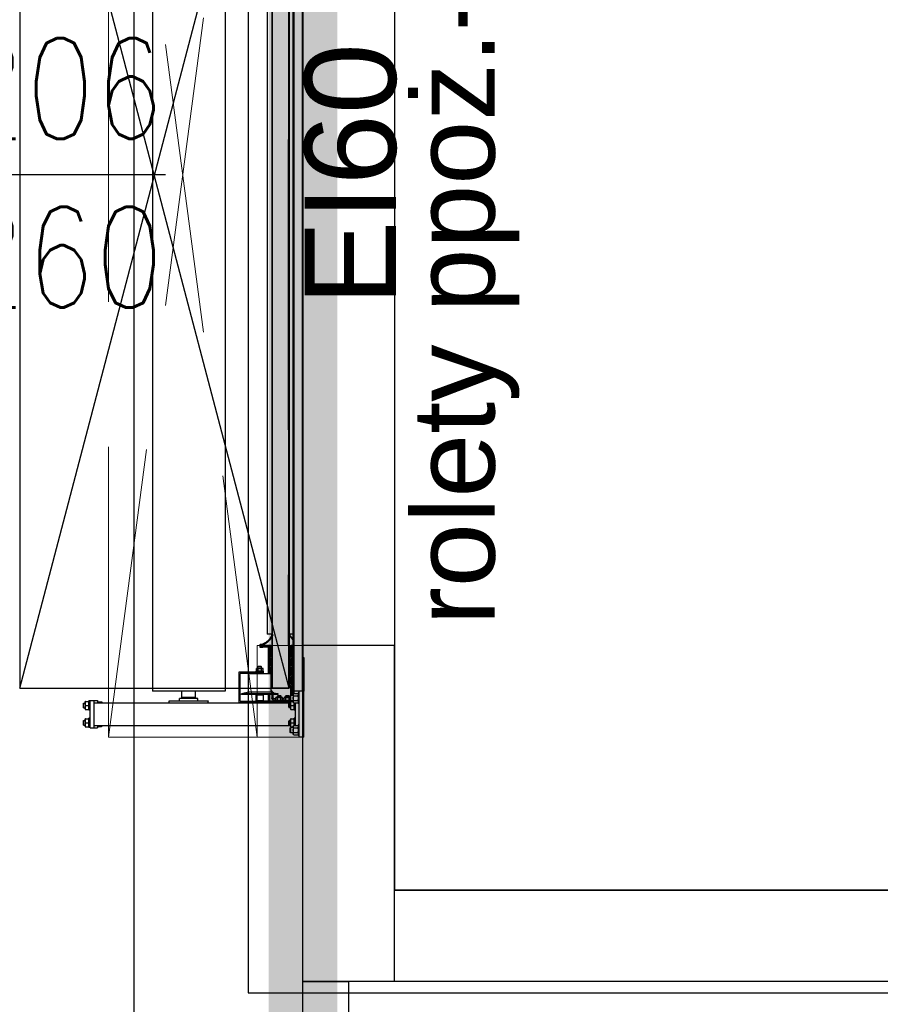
# Model space of a CAD drawing. Header units: centimetres. Extents: x -156440 to 298236, y -263599 to 81430.
# Tile 149 of 170: x 205774 to 207658, y -163007 to -160852. Entities that reach past the tile are written whole.
import ezdxf
from ezdxf.enums import TextEntityAlignment as Align

# ---------------------------------------------------------------- set-up
doc = ezdxf.new("R2010")
doc.units = ezdxf.units.CM
doc.header["$LTSCALE"] = 50
for name, pattern in [('Kondygnacja -2$0$DIVIDE', [31.75, 12.7, -6.35, 0, -6.35, 0, -6.35]), ('Kondygnacja -2$0$HIDDEN2', [4.7625, 3.175, -1.5875]), ('Kondygnacja -2$0$HIDDENX2', [19.05, 12.7, -6.35]), ('Osie rzutów$0$DASHDOT2', [12.7, 6.35, -3.175, 0, -3.175])]:
    doc.linetypes.add(name, pattern=pattern)
doc.layers.get('0').update_dxf_attribs({"color": 8})
doc.layers.add('Kondygnacja -2$0$_SP KORYTA', color=8, linetype='Continuous', lineweight=25)
doc.layers.add('Kondygnacja -2$0$RYSUNKOWE_NIEDRUK', color=8, linetype='Continuous', lineweight=9)
for name, color, linetype in [('Kondygnacja -2$0$ARCH_ETAPOWANIE', 8, 'Kondygnacja -2$0$DIVIDE'), ('Kondygnacja -2$0$ARCH_INFO_ETYK_DRZWI', 8, 'Continuous'), ('Kondygnacja -2$0$ARCH_INFO_ODPORNOŚĆ OGNIOWA', 8, 'Continuous'), ('Kondygnacja -2$0$ARCH_KONSTR_POWYŻEJ RZUTU_IST', 8, 'Kondygnacja -2$0$HIDDEN2'), ('Kondygnacja -2$0$ARCH_ŚLUSARKA_DRZWI', 8, 'Continuous'), ('Kondygnacja -2$0$ARCH_ŻELBET_IST', 9, 'Continuous'), ('Osie rzutów$0$ARCH_INFO_OSIE_IST', 8, 'Osie rzutów$0$DASHDOT2')]:
    doc.layers.add(name, color=color, linetype=linetype)
doc.layers.add('OBRYSY POWIERZCHNI', color=8, linetype='Continuous', plot=False)
doc.styles.add('Kondygnacja -2$0$Arial', font='ARIAL.TTF')
doc.styles.add('Kondygnacja -2$0$Romans', font='Romans.shx', dxfattribs={"width": 0.7})

# ---------------------------------------------------------------- blocks, each defined once
blk = doc.blocks.new('Osie rzutów')
at = {"layer": 'Osie rzutów$0$ARCH_INFO_OSIE_IST', "ltscale": 10}
blk.add_line((12860, 12510), (12860, 4623.26), dxfattribs=at)
blk = doc.blocks.new('Kondygnacja -2$0$T-drzwi_lewe-200')
at = {"layer": 'Kondygnacja -2$0$ARCH_INFO_ETYK_DRZWI'}
blk.add_line((0, 0), (-60, 0), dxfattribs=at)
at = {"layer": 'Kondygnacja -2$0$ARCH_INFO_ETYK_DRZWI', "color": 1, "style": 'Kondygnacja -2$0$Arial'}
blk.add_attdef('ADS_DRZWI:ODPORNOŚĆ_OGNIOWA', text='', height=20, rotation=90, dxfattribs=at).set_placement((56.44, 0.12), align=Align.BOTTOM_CENTER)
at = {"layer": 'Kondygnacja -2$0$ARCH_INFO_ETYK_DRZWI', "style": 'Kondygnacja -2$0$Romans', "width": 0.8}
for tag, p in [('ADS_DRZWI:SZEROKOŚĆ', (-23, 7.91)), ('ADS_DRZWI:WYSOKOŚĆ', (-23, -29))]:
    blk.add_attdef(tag, text='', height=22, dxfattribs=at).set_placement(p, align=Align.CENTER)
at = {"layer": 'Kondygnacja -2$0$ARCH_INFO_ETYK_DRZWI', "style": 'Kondygnacja -2$0$Arial'}
blk.add_attdef('ADS_DRZWI:SYMBOL', text='', height=20, dxfattribs=at).set_placement((-110.59, 0), align=Align.MIDDLE)
blk = doc.blocks.new('Kondygnacja -2$0$brama-VR2')
at = {"linetype": 'Kondygnacja -2$0$HIDDENX2', "extrusion": (0.906308, 2.66458e-15, 0.422618)}
for p, q in [((23.2, 1), (23.2, 2.2)), ((23.45, 2.2), (23.2, 2.2)), ((23.45, 2.5), (23.45, -7.5)), ((24.45, 2.5), (23.45, 2.5)), ((24.45, 2.5), (24.45, -7.5)), ((-23.45, 0.22), (-23.43, 0.25)), ((-23.45, 0.11), (-23.45, 0.22)), ((-23.45, -1.42), (-23.45, 0.11)), ((-23.35, 0.25), (-22.75, 0.25)), ((-22.65, 0.22), (-22.67, 0.25)), ((-22.65, 0.4), (-22.65, -1.6)), ((-22.35, 0.4), (-22.65, 0.4)), ((-22.35, 0.5), (-22.35, -5.5)), ((-22.35, 0.5), (-21.55, 0.5)), ((-21.55, 0.5), (-20.75, 0.5)), ((-21.55, -5.5), (-21.55, 0.5)), ((-21.55, 0), (21.55, 0)), ((-20.75, 0), (-20.75, 0.5)), ((-20.75, 0.2), (-19.85, 0.2)), ((-19.75, 0), (-19.75, 0.1)), ((21.45, 1.49), (21.45, 0.51)), ((21.55, 0.4), (21.55, 1.6)), ((21.6, 1.6), (21.55, 1.6)), ((21.55, 0.4), (21.6, 0.4)), ((21.55, 0.22), (21.57, 0.25)), ((21.55, 0.11), (21.55, 0.22)), ((21.55, -1.42), (21.55, 0.11)), ((21.6, 1.6), (21.6, 1.6)), ((22.12, 1.6), (21.6, 1.6)), ((21.6, 0.4), (21.6, 0.4)), ((22.12, 0.4), (21.6, 0.4)), ((21.65, 0.25), (22.12, 0.25)), ((22.12, 1.9), (22.22, 2.04)), ((22.12, 1.79), (22.12, 1.9)), ((22.12, 1.79), (22.12, 1.76)), ((22.12, 1.03), (22.12, 1.76)), ((22.12, 1.03), (22.12, 0.97)), ((22.12, 0.24), (22.12, 0.97)), ((22.12, 0.24), (22.12, 0.21)), ((22.12, 0.1), (22.12, 0.21)), ((22.12, 0.1), (22.22, -0.04)), ((22.22, 2.04), (23.1, 2.04)), ((22.22, 1.52), (23.1, 1.52)), ((22.22, 0.48), (23.1, 0.48)), ((23.2, 1.9), (23.1, 2.04)), ((23.2, 0.1), (23.1, -0.04)), ((23.2, -0.2), (23.2, 1)), ((-23.75, -0.1), (-23.75, -0.6)), ((-23.75, -0.1), (-23.45, -0.1)), ((-23.75, -0.6), (-23.75, -1.1)), ((-23.75, -1.1), (-23.45, -1.1)), ((-23.45, -1.42), (-23.43, -1.45)), ((-23.35, -0.6), (-22.75, -0.6)), ((-23.35, -1.45), (-22.75, -1.45)), ((-22.65, -1.42), (-22.67, -1.45)), ((-22.35, -1.6), (-22.65, -1.6)), ((21.15, -0.2), (21.25, -0.1)), ((21.15, -0.2), (21.15, -1)), ((21.15, -1), (21.25, -1.1)), ((21.25, -1.1), (21.25, -0.1)), ((21.55, -0.1), (21.25, -0.1)), ((21.55, -1.1), (21.25, -1.1)), ((21.55, -1.42), (21.57, -1.45)), ((21.65, -0.6), (22.25, -0.6)), ((21.65, -1.45), (22.25, -1.45)), ((22.22, -0.04), (23.1, -0.04)), ((22.35, -1.42), (22.33, -1.45)), ((22.35, -0.04), (22.35, -1.6)), ((22.65, -1.6), (22.35, -1.6)), ((22.65, -0.04), (22.65, -4.96)), ((23.45, -0.2), (23.2, -0.2)), ((-23.75, -3.9), (-23.75, -4.4)), ((-23.75, -3.9), (-23.45, -3.9)), ((-23.45, -3.58), (-23.43, -3.55)), ((-23.45, -3.69), (-23.45, -3.58)), ((-23.45, -5.22), (-23.45, -3.69)), ((-23.35, -3.55), (-22.75, -3.55)), ((-22.65, -3.58), (-22.67, -3.55)), ((-22.65, -3.4), (-22.65, -5.4)), ((-22.35, -3.4), (-22.65, -3.4)), ((21.15, -4), (21.25, -3.9)), ((21.15, -4), (21.15, -4.8)), ((21.25, -4.9), (21.25, -3.9)), ((21.55, -3.9), (21.25, -3.9)), ((21.55, -3.58), (21.57, -3.55)), ((21.55, -3.69), (21.55, -3.58)), ((21.55, -5.22), (21.55, -3.69)), ((21.65, -3.55), (22.25, -3.55)), ((22.35, -3.58), (22.33, -3.55)), ((22.35, -3.4), (22.35, -4.96)), ((22.65, -3.4), (22.35, -3.4)), ((-23.75, -4.4), (-23.75, -4.9)), ((-23.75, -4.9), (-23.45, -4.9)), ((-23.45, -5.22), (-23.43, -5.25)), ((-23.35, -4.4), (-22.75, -4.4)), ((-23.35, -5.25), (-22.75, -5.25)), ((-22.65, -5.22), (-22.67, -5.25)), ((-22.35, -5.4), (-22.65, -5.4)), ((-22.35, -5.5), (-21.55, -5.5)), ((-21.55, -5), (21.55, -5)), ((-21.55, -5.5), (-20.75, -5.5)), ((-20.75, -5.5), (-20.75, -5)), ((-20.75, -5.2), (-19.85, -5.2)), ((-19.75, -5.1), (-19.75, -5)), ((-5, -5), (-5, -5.38)), ((-4.95, -5.43), (3.45, -5.43)), ((-2.75, -5.43), (-2.75, -5.93)), ((1.25, -5.93), (-2.75, -5.93)), ((-2.25, -6.18), (-2.5, -5.93)), ((0.75, -6.18), (-2.25, -6.18)), ((-2.25, -6.18), (-2.25, -7.5)), ((0.75, -6.18), (1, -5.93)), ((0.75, -6.18), (0.75, -7.5)), ((1.25, -5.43), (1.25, -5.93)), ((3.5, -5), (3.5, -5.38)), ((10.2, -11.72), (10.2, -5.07)), ((10.2, -5.07), (14.38, -5.07)), ((10.5, -5.37), (10.5, -11.42)), ((10.5, -5.37), (14.38, -5.37)), ((14.05, -5.37), (14, -5.42)), ((15.6, -5.42), (14, -5.42)), ((14, -5.42), (14, -6.67)), ((14.38, -5.37), (14.38, -5.07)), ((14.4, -5.07), (14.38, -5.07)), ((15.22, -5.37), (14.38, -5.37)), ((14.4, -5.27), (14.4, -5)), ((14.4, -5.27), (15.2, -5.27)), ((14.5, -5.37), (14.5, -5.27)), ((15.1, -5.37), (15.1, -5.27)), ((15.2, -5.27), (15.2, -5)), ((15.22, -5.07), (15.2, -5.07)), ((19.5, -5.07), (15.22, -5.07)), ((15.22, -5.07), (15.22, -5.37)), ((19.5, -5.37), (15.22, -5.37)), ((15.55, -5.37), (15.6, -5.42)), ((15.6, -5.42), (15.6, -6.67)), ((16.72, -5), (16.72, -5.07)), ((16.72, -5.37), (16.72, -6.82)), ((16.76, -5.07), (16.76, -5)), ((16.76, -6.82), (16.76, -5.37)), ((16.76, -5.37), (16.76, -6.82)), ((21.55, -5.07), (16.81, -5.07)), ((16.96, -6.82), (16.96, -5.37)), ((17.45, -6.82), (17.45, -6.06)), ((17.75, -6.06), (17.75, -6.82)), ((17.95, -5.56), (18.3, -5.56)), ((18.3, -5.86), (17.95, -5.86)), ((18.2, -5.37), (18.2, -5.53)), ((18.2, -5.53), (19.9, -5.53)), ((18.4, -5.53), (18.3, -5.56)), ((18.3, -5.56), (18.3, -6.15)), ((18.4, -6.18), (18.3, -6.15)), ((18.4, -6.18), (18.48, -6.18)), ((18.48, -6.18), (19.05, -6.18)), ((18.65, -6.18), (18.65, -6.47)), ((18.67, -5.56), (18.67, -6.15)), ((19.05, -6.18), (19.61, -6.18)), ((19.42, -5.56), (19.42, -6.15)), ((19.45, -6.18), (19.45, -6.47)), ((19.5, -5.37), (19.5, -5.07)), ((22.05, -5.37), (19.5, -5.37)), ((19.61, -6.18), (19.7, -6.18)), ((19.7, -5.53), (19.8, -5.56)), ((19.7, -6.18), (19.8, -6.15)), ((19.8, -5.56), (19.8, -6.15)), ((19.8, -5.56), (20.1, -5.56)), ((20.1, -5.86), (19.8, -5.86)), ((19.9, -5.37), (19.9, -5.53)), ((20, -5.37), (20, -5.53)), ((20, -5.53), (21.45, -5.53)), ((20.2, -5.53), (20.1, -5.56)), ((20.1, -5.56), (20.1, -6.15)), ((20.2, -6.18), (20.1, -6.15)), ((20.2, -6.18), (20.28, -6.18)), ((20.28, -6.18), (20.85, -6.18)), ((20.45, -6.18), (20.45, -6.47)), ((20.47, -5.56), (20.47, -6.15)), ((20.85, -6.18), (21.41, -6.18)), ((21.15, -4.8), (21.25, -4.9)), ((21.22, -5.56), (21.22, -6.15)), ((21.55, -4.9), (21.25, -4.9)), ((21.25, -6.18), (21.25, -6.47)), ((21.41, -6.18), (21.45, -6.18)), ((21.45, -5.51), (21.45, -6.49)), ((21.55, -5.22), (21.57, -5.25)), ((21.55, -6.6), (21.55, -5.4)), ((21.6, -5.4), (21.55, -5.4)), ((21.6, -5.4), (21.6, -5.4)), ((22.12, -5.4), (21.6, -5.4)), ((21.65, -4.4), (22.25, -4.4)), ((21.65, -5.25), (22.12, -5.25)), ((21.7, -5.37), (21.7, -5.4)), ((22.05, -5.25), (22.05, -5.4)), ((22.05, -5.4), (22.05, -5.25)), ((22.05, -5.4), (22.05, -5.25)), ((22.05, -5.37), (22.05, -5.25)), ((22.12, -5.1), (22.22, -4.96)), ((22.12, -5.21), (22.12, -5.1)), ((22.12, -5.21), (22.12, -5.24)), ((22.12, -5.97), (22.12, -5.24)), ((22.12, -5.97), (22.12, -6.03)), ((22.12, -6.76), (22.12, -6.03)), ((22.22, -4.96), (23.1, -4.96)), ((22.22, -5.48), (23.1, -5.48)), ((23.2, -5.1), (23.1, -4.96)), ((23.2, -6), (23.2, -4.8)), ((23.45, -4.8), (23.2, -4.8)), ((23.2, -7.2), (23.2, -6)), ((7.2, -7.5), (-8.7, -7.5)), ((-8.7, -233.5), (-8.7, -7.5)), ((7.2, -233.5), (7.2, -7.5)), ((18.8, -6.82), (10.8, -6.82)), ((10.8, -6.82), (10.8, -6.92)), ((18.8, -6.92), (10.8, -6.92)), ((12.3, -7.32), (10.8, -6.92)), ((17.3, -7.32), (12.3, -7.32)), ((12.3, -7.32), (12.3, -11.32)), ((15.6, -6.67), (14, -6.67)), ((14.05, -6.67), (14.05, -6.82)), ((15.55, -6.67), (15.55, -6.82)), ((17.3, -7.32), (18.8, -6.92)), ((17.3, -7.32), (17.3, -11.32)), ((17.66, -7.34), (17.3, -7.76)), ((17.3, -7.76), (17.3, -8.68)), ((17.4, -19.34), (17.4, -8.17)), ((17.5, -8.17), (17.4, -8.17)), ((17.5, -19.54), (17.5, -8.17)), ((17.6, -8.17), (17.5, -8.17)), ((21, -8.17), (17.6, -8.17)), ((19.45, -6.47), (18.65, -6.47)), ((18.75, -6.57), (18.65, -6.47)), ((18.75, -6.57), (19.35, -6.57)), ((18.8, -6.82), (18.8, -6.92)), ((19.35, -6.57), (19.45, -6.47)), ((21.25, -6.47), (20.45, -6.47)), ((20.55, -6.57), (20.45, -6.47)), ((20.55, -6.57), (21.15, -6.57)), ((21.1, -8.17), (21, -8.17)), ((21.1, -232.66), (21.1, -8.17)), ((21.2, -8.17), (21.1, -8.17)), ((21.15, -6.57), (21.25, -6.47)), ((21.2, -232.66), (21.2, -8.17)), ((21.55, -8.68), (21.55, -6.59)), ((21.55, -6.6), (21.6, -6.6)), ((21.6, -6.6), (21.6, -6.6)), ((22.12, -6.6), (21.6, -6.6)), ((21.85, -6.6), (21.85, -15.57)), ((21.85, -6.6), (21.85, -8.68)), ((22.05, -6.6), (22.05, -17.5)), ((22.05, -17.5), (22.05, -6.6)), ((22.05, -17.5), (22.05, -6.6)), ((22.05, -233.5), (22.05, -7.5)), ((22.25, -7.5), (22.05, -7.5)), ((22.12, -6.76), (22.12, -6.79)), ((22.12, -6.9), (22.12, -6.79)), ((22.12, -6.9), (22.22, -7.04)), ((22.22, -6.52), (23.1, -6.52)), ((22.22, -7.04), (23.1, -7.04)), ((22.25, -7.5), (22.25, -7.04)), ((22.25, -7.04), (22.25, -7.5)), ((22.25, -7.04), (22.25, -7.5)), ((22.25, -233.5), (22.25, -7.5)), ((22.45, -7.5), (22.25, -7.5)), ((23.45, -7.5), (22.45, -7.5)), ((23.2, -6.9), (23.1, -7.04)), ((23.45, -7.2), (23.2, -7.2)), ((24.45, -7.5), (23.45, -7.5)), ((24.05, -233.5), (24.05, -7.5)), ((24.25, -233.5), (24.25, -7.5)), ((24.25, -7.5), (24.25, -14.87)), ((24.45, -14.87), (24.45, -7.5)), ((17.33, -8.75), (17.41, -8.83)), ((17.5, -9.05), (17.5, -10.68)), ((21.35, -10.68), (21.35, -9.05)), ((21.44, -8.83), (21.52, -8.75)), ((21.73, -8.96), (21.65, -9.05)), ((21.65, -9.05), (21.65, -10.68)), ((21.65, -10.68), (21.73, -10.76)), ((14.38, -11.72), (10.2, -11.72)), ((14.38, -11.42), (10.5, -11.42)), ((17.3, -11.32), (12.3, -11.32)), ((14, -11.32), (14, -11.42)), ((15.6, -11.72), (14, -11.72)), ((14, -11.72), (14, -11.88)), ((14.15, -11.88), (14.05, -11.91)), ((14.05, -11.91), (14.05, -12.5)), ((14.15, -12.53), (14.05, -12.5)), ((14.23, -11.88), (14.15, -11.88)), ((14.15, -12.53), (14.23, -12.53)), ((14.8, -11.88), (14.23, -11.88)), ((14.23, -12.53), (14.8, -12.53)), ((15.22, -11.42), (14.38, -11.42)), ((14.38, -11.72), (14.38, -11.42)), ((14.4, -11.72), (14.38, -11.72)), ((15.2, -11.52), (14.4, -11.52)), ((14.4, -11.52), (14.4, -11.72)), ((14.4, -12.53), (14.4, -12.85)), ((15.2, -12.85), (14.4, -12.85)), ((14.47, -12.92), (14.4, -12.85)), ((14.42, -11.91), (14.42, -12.5)), ((15.12, -12.92), (14.47, -12.92)), ((14.5, -11.42), (14.5, -11.52)), ((15.36, -11.88), (14.8, -11.88)), ((14.8, -12.53), (15.36, -12.53)), ((15.1, -11.42), (15.1, -11.52)), ((15.12, -12.92), (15.2, -12.85)), ((15.17, -11.91), (15.17, -12.5)), ((15.2, -11.52), (15.2, -11.72)), ((15.22, -11.72), (15.2, -11.72)), ((15.2, -12.53), (15.2, -12.85)), ((15.6, -11.42), (15.22, -11.42)), ((15.22, -11.42), (15.22, -11.72)), ((15.6, -11.72), (15.22, -11.72)), ((15.45, -11.88), (15.36, -11.88)), ((15.36, -12.53), (15.45, -12.53)), ((15.45, -11.88), (15.55, -11.91)), ((15.45, -12.53), (15.55, -12.5)), ((15.55, -11.91), (15.55, -12.5)), ((15.6, -11.32), (15.6, -11.42)), ((15.6, -11.42), (15.6, -11.72)), ((15.6, -11.72), (15.6, -11.88)), ((16.72, -11.32), (16.72, -17.17)), ((16.76, -17.17), (16.76, -11.32)), ((16.76, -11.32), (16.76, -17.07)), ((16.96, -17.07), (16.96, -11.32)), ((17, -12.68), (17, -11.32)), ((17.3, -11.05), (17.3, -12.68)), ((17.41, -10.89), (17.33, -10.97)), ((17.33, -12.75), (17.41, -12.83)), ((21.52, -10.97), (21.44, -10.89)), ((21.44, -12.83), (21.52, -12.75)), ((21.55, -12.68), (21.55, -11.05)), ((21.85, -11.05), (21.85, -12.68)), ((17, -17.46), (17, -15.05)), ((17.2, -13.05), (17.12, -12.96)), ((17.12, -14.76), (17.2, -14.68)), ((17.2, -14.68), (17.2, -13.05)), ((17.3, -15.05), (17.3, -17.46)), ((17.41, -14.89), (17.33, -14.97)), ((17.5, -13.05), (17.5, -14.68)), ((21.35, -14.68), (21.35, -13.05)), ((21.52, -14.97), (21.44, -14.89)), ((21.55, -17.46), (21.55, -15.05)), ((21.73, -12.96), (21.65, -13.05)), ((21.65, -13.05), (21.65, -14.68)), ((21.65, -14.68), (21.73, -14.76)), ((21.85, -15.05), (21.85, -17.46)), ((24.25, -14.87), (24.45, -14.87)), ((14.8, -17.66), (14.8, -17.13)), ((14.8, -17.13), (15.5, -17.13)), ((15.5, -17.23), (15, -17.26)), ((15.36, -17.22), (15.36, -17.27)), ((16.67, -17.22), (15.36, -17.22)), ((15.5, -17.13), (15.5, -17.23)), ((21.85, -15.57), (22.05, -15.57)), ((24.25, -15.79), (24.25, -15.79)), ((24.25, -17.5), (24.25, -15.79)), ((24.25, -15.79), (24.25, -15.79)), ((24.25, -15.79), (24.25, -17.5)), ((24.25, -15.79), (24.25, -15.79)), ((24.25, -15.79), (24.25, -17.5)), ((15.1, -17.71), (14.85, -17.71)), ((15, -17.26), (15, -17.46)), ((15.36, -17.27), (16.66, -17.27)), ((16.56, -17.27), (15.36, -17.27)), ((15.36, -17.27), (15.36, -17.47)), ((15.36, -17.47), (16.56, -17.47)), ((17.21, -17.56), (15.67, -17.61)), ((21.55, -17.46), (21.85, -17.46)), ((22.05, -223.5), (22.05, -17.5)), ((22.05, -17.5), (22.05, -17.5)), ((22.05, -17.5), (22.05, -17.5)), ((22.05, -17.5), (22.05, -17.5)), ((22.05, -17.5), (22.05, -17.5)), ((24.25, -17.5), (24.25, -17.5)), ((24.25, -223.5), (24.25, -17.5)), ((24.25, -17.5), (24.25, -17.5)), ((24.25, -17.5), (24.25, -17.5)), ((24.25, -17.5), (24.25, -17.5)), ((17.4, -20), (16.4, -20)), ((16.4, -221), (16.4, -20)), ((17.4, -221.27), (17.4, -19.73)), ((17.5, -221.08), (17.5, -19.92)), ((21.23, -20), (21.2, -20)), ((22.05, -20), (21.38, -20))]:
    blk.add_line(p, q, dxfattribs=at)
at = {"linetype": 'Kondygnacja -2$0$HIDDENX2'}
for p, q in [((15.6, -11.88), (14, -11.88)), ((30.73, -17.5), (24.25, -17.5))]:
    blk.add_line(p, q, dxfattribs=at)
blk.add_lwpolyline([(21.2, -232.66), (-37.75, -232.66), (-37.75, -8.17), (21.2, -8.17)], close=True, dxfattribs=at)
for points in [[(21.2, -8.17), (-37.75, -232.66)], [(-37.75, -8.17), (21.2, -232.66)]]:
    blk.add_lwpolyline(points, dxfattribs=at)
for centre, radius, start, end in [((-19.85, 0.1), 0.1, 360, 90), ((-19.85, -5.1), 0.1, 270, 0), ((-4.95, -5.38), 0.05, 180, 270), ((3.45, -5.38), 0.05, 270, 0), ((17.16, -5.27), 0.4, 137.0389, 150), ((17.95, -6.06), 0.5, 90, 180), ((17.95, -6.06), 0.2, 90, 180), ((21.65, -5.47), 0.2, 21.2847, 30), ((21.65, -5.47), 0.4, 10.4572, 14.4775), ((17.35, -7.08), 0.4, 320, 341.2063), ((17.4, -8.68), 0.1, 180, 225), ((17.2, -9.05), 0.3, 0, 45), ((17.2, -10.68), 0.3, 315, 0), ((21.65, -9.05), 0.3, 135, 180), ((21.65, -10.68), 0.3, 180, 225), ((21.45, -8.68), 0.1, 315, 0), ((21.45, -8.68), 0.4, 315, 0), ((21.45, -11.05), 0.4, 0, 45), ((17.4, -12.68), 0.4, 180, 225), ((17.4, -11.05), 0.1, 135, 180), ((17.4, -12.68), 0.101, 180.1605, 224.8395), ((17.2, -13.05), 0.3, 0, 45), ((21.65, -13.05), 0.3, 135, 180), ((21.45, -11.05), 0.1, 0, 45), ((21.45, -12.68), 0.1, 315, 0), ((21.45, -12.68), 0.4, 315, 0), ((17.4, -15.05), 0.4, 135, 180), ((17.4, -15.05), 0.1, 135, 180), ((17.2, -14.68), 0.3, 315, 0), ((21.65, -14.68), 0.298, 179.866, 225.134), ((21.45, -15.05), 0.1, 0, 45), ((21.45, -15.05), 0.4, 0, 45), ((16.56, -17.07), 0.4, 270, 0), ((16.56, -17.07), 0.2, 270, 0), ((16.66, -17.17), 0.1, 270, 0), ((16.67, -17.17), 0.05, 270, 0), ((14.85, -17.66), 0.05, 180, 270), ((16, -7.73), 9.78, 264.1331, 275.8669), ((13.88, -21.43), 3.92, 24.8877, 71.8201), ((15.67, -17.68), 0.075, 90, 270), ((14.15, -21.15), 3.72, 21.0002, 65.7941), ((17.2, -17.46), 0.1, 275.2812, 0), ((25.56, -22.35), 4.99, 134.7, 150.5665), ((25.84, -22.82), 5.38, 134.8767, 146.4044), ((21.65, -17.46), 0.1, 180, 263.7655), ((22.95, -5.56), 12.07, 263.7655, 265.7057), ((23.05, -7.4), 10.14, 263.2002, 264.3157), ((17.52, -19.82), 0.1, 160.755, 0), ((21.3, -19.93), 0.1, 162.1543, 56.2066)]:
    blk.add_arc(centre, radius, start, end, dxfattribs=at)
for points, weights in [([(-23.43, 0.25), (-23.43, 0.25), (-23.35, 0.25)], [1.07735026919, 1.07735026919, 1]), ([(-23.35, 0.25), (-23.5, -0.18), (-23.35, -0.6)], [1, 1.15470053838, 1]), ([(-22.75, -0.6), (-22.6, -0.18), (-22.75, 0.25)], [1, 1.15470053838, 1]), ([(-22.75, 0.25), (-22.67, 0.25), (-22.67, 0.25)], [1, 1.07735026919, 1.07735026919]), ([(21.55, 1.6), (21.5, 1.54), (21.45, 1.49)], [1, 1.00423801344, 1]), ([(21.45, 0.51), (21.5, 0.46), (21.55, 0.4)], [1, 1.00423799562, 1]), ([(21.57, 0.25), (21.57, 0.25), (21.65, 0.25)], [1.07735026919, 1.07735026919, 1]), ([(21.65, 0.25), (21.5, -0.18), (21.65, -0.6)], [1, 1.15470053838, 1]), ([(22.22, 2.04), (22.13, 1.91), (22.12, 1.79)], [1.0000000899, 1.03360010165, 1]), ([(22.12, 1.76), (22.13, 1.65), (22.22, 1.52)], [1, 1.0336001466, 1]), ([(22.22, 1.52), (22.13, 1.26), (22.12, 1.03)], [1, 1.03360147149, 1]), ([(22.12, 0.97), (22.13, 0.74), (22.22, 0.48)], [1, 1.03360147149, 1]), ([(22.22, 0.48), (22.13, 0.35), (22.12, 0.24)], [1, 1.0336001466, 1]), ([(22.12, 0.21), (22.13, 0.09), (22.22, -0.04)], [1, 1.03360010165, 1.0000000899]), ([(23.2, 1.79), (23.19, 1.91), (23.1, 2.04)], [1, 1.03360010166, 1.0000000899]), ([(23.1, 1.52), (23.19, 1.65), (23.2, 1.76)], [1, 1.03360014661, 1]), ([(23.2, 1.03), (23.19, 1.26), (23.1, 1.52)], [1, 1.03360147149, 1]), ([(23.1, 0.48), (23.19, 0.74), (23.2, 0.97)], [1, 1.03360147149, 1]), ([(23.2, 0.24), (23.19, 0.35), (23.1, 0.48)], [1, 1.03360014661, 1]), ([(23.1, -0.04), (23.19, 0.09), (23.2, 0.21)], [1.0000000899, 1.03360010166, 1]), ([(-23.35, -0.6), (-23.5, -1.03), (-23.35, -1.45)], [1, 1.15470053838, 1]), ([(-23.35, -1.45), (-23.43, -1.45), (-23.43, -1.45)], [1, 1.07735026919, 1.07735026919]), ([(-22.75, -1.45), (-22.6, -1.03), (-22.75, -0.6)], [1, 1.15470053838, 1]), ([(-22.67, -1.45), (-22.67, -1.45), (-22.75, -1.45)], [1.07735026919, 1.07735026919, 1]), ([(21.65, -0.6), (21.5, -1.03), (21.65, -1.45)], [1, 1.15470053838, 1]), ([(21.65, -1.45), (21.57, -1.45), (21.57, -1.45)], [1, 1.07735026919, 1.07735026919]), ([(22.25, -0.6), (22.36, -0.3), (22.32, -0.04)], [1, 1.10374920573, 1.06834055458]), ([(22.25, -1.45), (22.4, -1.03), (22.25, -0.6)], [1, 1.15470053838, 1]), ([(22.33, -1.45), (22.33, -1.45), (22.25, -1.45)], [1.07735026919, 1.07735026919, 1]), ([(-23.43, -3.55), (-23.43, -3.55), (-23.35, -3.55)], [1.07735026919, 1.07735026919, 1]), ([(-23.35, -3.55), (-23.5, -3.98), (-23.35, -4.4)], [1, 1.15470053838, 1]), ([(-22.75, -4.4), (-22.6, -3.98), (-22.75, -3.55)], [1, 1.15470053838, 1]), ([(-22.75, -3.55), (-22.67, -3.55), (-22.67, -3.55)], [1, 1.07735026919, 1.07735026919]), ([(21.57, -3.55), (21.57, -3.55), (21.65, -3.55)], [1.07735026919, 1.07735026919, 1]), ([(21.65, -3.55), (21.5, -3.98), (21.65, -4.4)], [1, 1.15470053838, 1]), ([(22.25, -4.4), (22.4, -3.98), (22.25, -3.55)], [1, 1.15470053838, 1]), ([(22.25, -3.55), (22.33, -3.55), (22.33, -3.55)], [1, 1.07735026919, 1.07735026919]), ([(-23.35, -4.4), (-23.5, -4.83), (-23.35, -5.25)], [1, 1.15470053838, 1]), ([(-23.35, -5.25), (-23.43, -5.25), (-23.43, -5.25)], [1, 1.07735026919, 1.07735026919]), ([(-22.75, -5.25), (-22.6, -4.83), (-22.75, -4.4)], [1, 1.15470053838, 1]), ([(-22.67, -5.25), (-22.67, -5.25), (-22.75, -5.25)], [1.07735026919, 1.07735026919, 1]), ([(18.3, -5.56), (18.4, -5.53), (18.48, -5.53)], [1, 1.03795484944, 1]), ([(18.48, -6.18), (18.4, -6.18), (18.3, -6.15)], [1, 1.0379548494, 1]), ([(18.48, -5.53), (18.57, -5.53), (18.67, -5.56)], [1, 1.03795484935, 1]), ([(18.67, -6.15), (18.57, -6.18), (18.48, -6.18)], [1, 1.0379548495, 1]), ([(18.67, -5.56), (18.87, -5.53), (19.05, -5.53)], [1, 1.03795484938, 1]), ([(19.05, -6.18), (18.87, -6.18), (18.67, -6.15)], [1, 1.0379548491, 1]), ([(19.05, -5.53), (19.22, -5.53), (19.42, -5.56)], [1, 1.0379548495, 1]), ([(19.42, -6.15), (19.22, -6.18), (19.05, -6.18)], [1, 1.03795484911, 1]), ([(19.42, -5.56), (19.52, -5.53), (19.61, -5.53)], [1, 1.03795484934, 1]), ([(19.61, -6.18), (19.52, -6.18), (19.42, -6.15)], [1, 1.03795484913, 1]), ([(19.61, -5.53), (19.7, -5.53), (19.8, -5.56)], [1, 1.03795484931, 1]), ([(19.8, -6.15), (19.7, -6.18), (19.61, -6.18)], [1, 1.03795484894, 1]), ([(20.1, -5.56), (20.2, -5.53), (20.28, -5.53)], [1, 1.03795484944, 1]), ([(20.28, -6.18), (20.2, -6.18), (20.1, -6.15)], [1, 1.0379548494, 1]), ([(20.28, -5.53), (20.37, -5.53), (20.47, -5.56)], [1, 1.03795484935, 1]), ([(20.47, -6.15), (20.37, -6.18), (20.28, -6.18)], [1, 1.0379548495, 1]), ([(20.47, -5.56), (20.67, -5.53), (20.85, -5.53)], [1, 1.03795484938, 1]), ([(20.85, -6.18), (20.67, -6.18), (20.47, -6.15)], [1, 1.0379548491, 1]), ([(20.85, -5.53), (21.02, -5.53), (21.22, -5.56)], [1, 1.0379548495, 1]), ([(21.22, -6.15), (21.02, -6.18), (20.85, -6.18)], [1, 1.03795484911, 1]), ([(21.22, -5.56), (21.32, -5.53), (21.41, -5.53)], [1, 1.03795484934, 1]), ([(21.41, -6.18), (21.32, -6.18), (21.22, -6.15)], [1, 1.03795484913, 1]), ([(21.41, -5.53), (21.43, -5.53), (21.45, -5.53)], [1, 1.00873534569, 1.01344979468]), ([(21.45, -6.18), (21.43, -6.18), (21.41, -6.18)], [1.01344979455, 1.00873534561, 1]), ([(21.55, -5.4), (21.5, -5.46), (21.45, -5.51)], [1, 1.00423801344, 1]), ([(21.65, -4.4), (21.5, -4.83), (21.65, -5.25)], [1, 1.15470053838, 1]), ([(21.65, -5.25), (21.57, -5.25), (21.57, -5.25)], [1, 1.07735026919, 1.07735026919]), ([(22.22, -4.96), (22.13, -5.09), (22.12, -5.21)], [1.0000000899, 1.03360010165, 1]), ([(22.12, -5.24), (22.13, -5.35), (22.22, -5.48)], [1, 1.0336001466, 1]), ([(22.22, -5.48), (22.13, -5.74), (22.12, -5.97)], [1, 1.03360147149, 1]), ([(22.12, -6.03), (22.13, -6.26), (22.22, -6.52)], [1, 1.03360147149, 1]), ([(22.32, -4.96), (22.36, -4.7), (22.25, -4.4)], [1.06834055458, 1.10374920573, 1]), ([(23.2, -5.21), (23.19, -5.09), (23.1, -4.96)], [1, 1.03360010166, 1.0000000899]), ([(23.1, -5.48), (23.19, -5.35), (23.2, -5.24)], [1, 1.03360014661, 1]), ([(23.2, -5.97), (23.19, -5.74), (23.1, -5.48)], [1, 1.03360147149, 1]), ([(23.1, -6.52), (23.19, -6.26), (23.2, -6.03)], [1, 1.03360147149, 1]), ([(21.45, -6.49), (21.5, -6.54), (21.55, -6.6)], [1, 1.00423799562, 1]), ([(22.22, -6.52), (22.13, -6.65), (22.12, -6.76)], [1, 1.0336001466, 1]), ([(22.12, -6.79), (22.13, -6.91), (22.22, -7.04)], [1, 1.03360010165, 1.0000000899]), ([(23.2, -6.76), (23.19, -6.65), (23.1, -6.52)], [1, 1.03360014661, 1]), ([(23.1, -7.04), (23.19, -6.91), (23.2, -6.79)], [1.0000000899, 1.03360010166, 1]), ([(14.05, -11.91), (14.15, -11.88), (14.23, -11.88)], [1, 1.03795484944, 1]), ([(14.23, -12.53), (14.15, -12.53), (14.05, -12.5)], [1, 1.0379548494, 1]), ([(14.23, -11.88), (14.32, -11.88), (14.42, -11.91)], [1, 1.03795484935, 1]), ([(14.42, -12.5), (14.32, -12.53), (14.23, -12.53)], [1, 1.0379548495, 1]), ([(14.42, -11.91), (14.62, -11.88), (14.8, -11.88)], [1, 1.03795484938, 1]), ([(14.8, -12.53), (14.62, -12.53), (14.42, -12.5)], [1, 1.0379548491, 1]), ([(14.8, -11.88), (14.97, -11.88), (15.17, -11.91)], [1, 1.0379548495, 1]), ([(15.17, -12.5), (14.97, -12.53), (14.8, -12.53)], [1, 1.03795484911, 1]), ([(15.17, -11.91), (15.27, -11.88), (15.36, -11.88)], [1, 1.03795484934, 1]), ([(15.36, -12.53), (15.27, -12.53), (15.17, -12.5)], [1, 1.03795484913, 1]), ([(15.36, -11.88), (15.45, -11.88), (15.55, -11.91)], [1, 1.03795484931, 1]), ([(15.55, -12.5), (15.45, -12.53), (15.36, -12.53)], [1, 1.03795484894, 1])]:
    blk.add_rational_spline(points, weights, degree=2, dxfattribs=at)
blk = doc.blocks.new('Kondygnacja -2$0$konstukcja stropu -2')
at = {"layer": 'Kondygnacja -2$0$ARCH_KONSTR_POWYŻEJ RZUTU_IST', "ltscale": 10}
for p, q in [((12885, 6175), (12885, 5625)), ((12885, 5625), (13435, 5625))]:
    blk.add_line(p, q, dxfattribs=at)

msp = doc.modelspace()

# ---------------------------------------------------------------- linework, layer by layer
at = {"layer": 'Kondygnacja -2$0$ARCH_ETAPOWANIE', "ltscale": 10, "const_width": 150, "elevation": -3480}
msp.add_lwpolyline([(215051.723, -159426.769), (206394.241, -159426.769), (206394.241, -167036.769), (215051.723, -167036.769)], dxfattribs=at)
at = {"layer": 'Kondygnacja -2$0$ARCH_ŻELBET_IST', "ltscale": 4}
for p, q in [((206594.241, -162221.769, -3480), (206394.241, -162221.769, -3480)), ((206394.241, -164241.769, -3480), (206394.241, -162221.769, -3480)), ((206594.241, -162956.769, -3480), (206594.241, -162221.769, -3480)), ((210024.241, -162756.769, -3480), (206594.241, -162756.769, -3480)), ((210224.241, -162956.769, -3480), (206394.241, -162956.769, -3480)), ((206394.241, -162956.769, -3480), (206494.241, -162956.769, -3480)), ((206494.241, -162956.769, -3480), (206494.241, -163506.769, -3480))]:
    msp.add_line(p, q, dxfattribs=at)
at = {"layer": 'Kondygnacja -2$0$RYSUNKOWE_NIEDRUK', "linetype": 'Kondygnacja -2$0$HIDDENX2', "lineweight": 9}
for p, q in [((205968.375, -162421.769, -3480), (206294.241, -159961.769, -3480)), ((205968.375, -159961.769, -3480), (206294.241, -162421.769, -3480))]:
    msp.add_line(p, q, dxfattribs=at)
at = {"layer": 'Kondygnacja -2$0$RYSUNKOWE_NIEDRUK', "linetype": 'Kondygnacja -2$0$HIDDENX2', "lineweight": 9, "elevation": -3480}
msp.add_lwpolyline([(206294.241, -162421.769), (205968.375, -162421.769), (205968.375, -159961.769), (206294.241, -159961.769)], dxfattribs=at)
msp.add_lwpolyline([(206326.741, -160161.769), (206361.741, -160161.769), (206361.741, -162221.769), (206326.741, -162221.769)], close=True, dxfattribs=at)
at = {"layer": 'Kondygnacja -2$0$RYSUNKOWE_NIEDRUK', "linetype": 'Continuous', "lineweight": 9, "elevation": -3480}
msp.add_lwpolyline([(206394.241, -162221.769), (206394.241, -162421.769), (206294.241, -162421.769), (206294.241, -162221.769)], close=True, dxfattribs=at)
at = {"layer": 'OBRYSY POWIERZCHNI', "elevation": -3480}
msp.add_lwpolyline([(206594.241, -162756.769), (210024.241, -162756.769), (210024.241, -159626.769), (206594.241, -159626.769)], close=True, dxfattribs=at)

# ---------------------------------------------------------------- block references
at = {"layer": 'Kondygnacja -2$0$_SP KORYTA', "xscale": 10, "yscale": 10, "zscale": 10}
msp.add_blockref('Kondygnacja -2$0$konstukcja stropu -2', (77424.241, -219231.769, -3480), dxfattribs=at)
at = {"layer": 'Kondygnacja -2$0$ARCH_INFO_ETYK_DRZWI', "linetype": 'Continuous', "lineweight": -3}
ref = msp.add_blockref('Kondygnacja -2$0$T-drzwi_lewe-200', (206093.313, -161191.769, -3480), dxfattribs=dict(at, xscale=10, yscale=10, zscale=10))
ref.add_attrib('ADS_DRZWI:SZEROKOŚĆ', '206', dxfattribs={"height": 220, "style": 'Kondygnacja -2$0$Romans', "width": 0.8}).set_placement((205863.313, -161112.667, -3480), align=Align.CENTER)
ref.add_attrib('ADS_DRZWI:ODPORNOŚĆ_OGNIOWA', 'EI60', dxfattribs={"color": 1, "height": 200, "rotation": 90, "style": 'Kondygnacja -2$0$Arial'}).set_placement((206657.702, -161190.546, -3480), align=Align.BOTTOM_CENTER)
ref.add_attrib('ADS_DRZWI:WYSOKOŚĆ', '260', dxfattribs={"height": 220, "style": 'Kondygnacja -2$0$Romans', "width": 0.8}).set_placement((205863.313, -161481.769, -3480), align=Align.CENTER)
at = {"layer": 'Kondygnacja -2$0$ARCH_ŚLUSARKA_DRZWI', "xscale": -10, "yscale": 10, "zscale": 10, "rotation": 180}
msp.add_blockref('Kondygnacja -2$0$brama-VR2', (206151.741, -162396.769, -3480), dxfattribs=at)
at = {"layer": 'Osie rzutów$0$ARCH_INFO_OSIE_IST', "xscale": 10, "yscale": 10, "zscale": 10}
msp.add_blockref('Osie rzutów', (77424.241, -219231.769), dxfattribs=at)

# ---------------------------------------------------------------- texts
at = {"layer": 'Kondygnacja -2$0$ARCH_INFO_ODPORNOŚĆ OGNIOWA', "insert": (206750.971, -161227.005, -3480), "char_height": 180, "width": 4339.45257, "attachment_point": 5, "rotation": 90, "style": 'Kondygnacja -2$0$Arial'}
msp.add_mtext('rolety ppoż.-EI60', dxfattribs=at)

doc.saveas('drawing.dxf')
